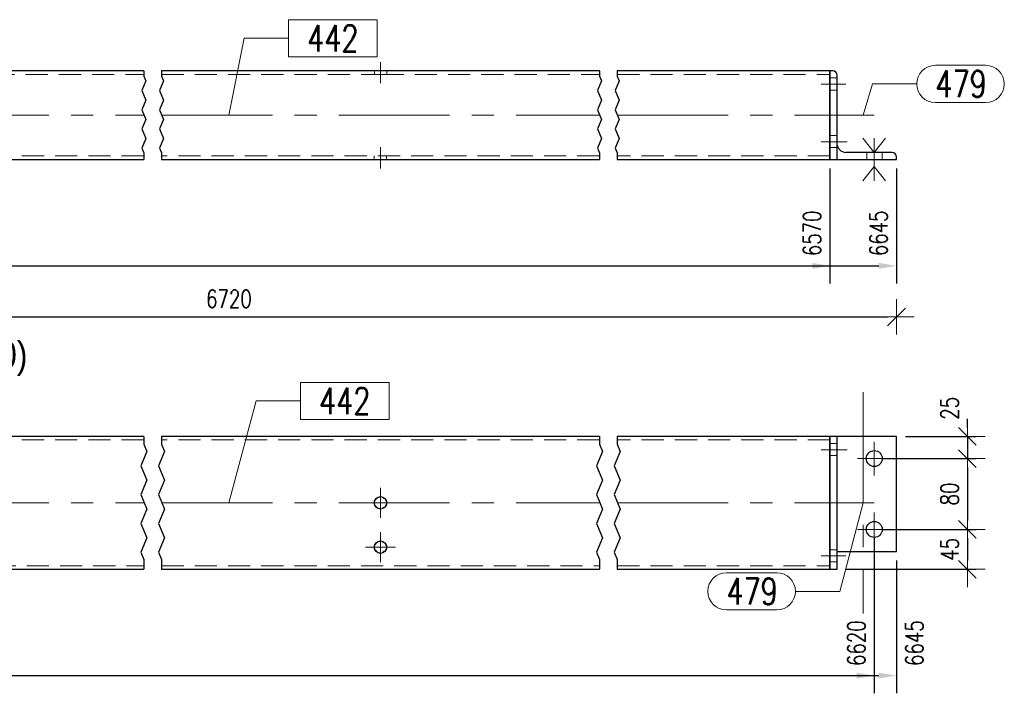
# Model space of a CAD drawing. Header units: millimetres. Extents: x -876 to 136, y 14938 to 15607.
# Tile 15 of 46: x -632 to -521, y 15312 to 15388. Entities that reach past the tile are written whole.
import ezdxf

# ---------------------------------------------------------------- set-up
doc = ezdxf.new("R2010")
doc.units = ezdxf.units.MM
doc.header["$LTSCALE"] = 10
doc.linetypes.add('HIDDEN', pattern=[0.375, 0.25, -0.125])
doc.linetypes.add('MITTE', pattern=[2, 1.25, -0.25, 0.25, -0.25])
doc.layers.get('Defpoints').update_dxf_attribs({"color": 1})
for name, color, linetype, lineweight in [('PS_Bolt', 4, 'Continuous', 13), ('PS_DIM', 4, 'Continuous', 13), ('PS_Hidden', 2, 'HIDDEN', 9), ('PS_Mid', 5, 'MITTE', 15), ('PS_Pos', 1, 'Continuous', 15), ('PS_Shape', 161, 'Continuous', 30), ('PS_SOLID', 7, 'Continuous', 30), ('PS_TEXT', 3, 'Continuous', 18)]:
    doc.layers.add(name, color=color, linetype=linetype, lineweight=lineweight)
doc.styles.add('gil', font='txt', dxfattribs={"width": 0.9})
doc.styles.add('simplex', font='simplex.shx', dxfattribs={"width": 0.75})
doc.dimstyles.new('1_10_GŁ_DS1-LS10', dxfattribs={"dimtxt": 2, "dimasz": 2, "dimexe": 2, "dimexo": 1, "dimgap": 1, "dimtad": 1, "dimjust": 4, "dimdec": 0, "dimlfac": 10, "dimtxsty": 'simplex', "dimblk1": 'NONE', "dimsah": 1, "dimcen": 2, "dimclrd": 256, "dimclre": 256, "dimclrt": 3, "dimadec": 1, "dimazin": 0, "dimtfac": 1, "dimtdec": 0, "dimtmove": 2, "dimatfit": 3, "dimfxl": 1, "dimarcsym": 0})
doc.dimstyles.new('1_10_PRZ_DS1-LS10', dxfattribs={"dimtxt": 2, "dimasz": 1, "dimexe": 2, "dimexo": 5, "dimgap": 1, "dimtad": 1, "dimdec": 0, "dimlfac": 10, "dimtxsty": 'simplex', "dimblk": 'dimznak', "dimcen": 2, "dimse1": 1, "dimse2": 1, "dimclrt": 3, "dimadec": 1, "dimazin": 0, "dimtfac": 1, "dimtdec": 0, "dimtix": 1, "dimtmove": 2, "dimatfit": 3, "dimldrblk": 'dim-grot', "dimfxl": 1, "dimarcsym": 0})
doc.dimstyles.new('1_10_SC', dxfattribs={"dimtxt": 2, "dimasz": 1, "dimexe": 1, "dimexo": 1, "dimgap": 1, "dimtad": 1, "dimdec": 0, "dimlfac": 10, "dimtxsty": 'simplex', "dimblk": 'dimznak', "dimcen": 2, "dimclrd": 256, "dimclre": 256, "dimclrt": 3, "dimadec": 1, "dimazin": 0, "dimtfac": 1, "dimtdec": 0, "dimtix": 1, "dimtmove": 2, "dimatfit": 3, "dimldrblk": 'dim-grot', "dimfxl": 1, "dimarcsym": 0})

# ---------------------------------------------------------------- blocks, each defined once
blk = doc.blocks.new('*D53')
at = {"layer": 'Defpoints', "color": 0, "transparency": 16777216}
for p in [(-676.12, 15372.12), (-540.52, 15372.12), (-540.52, 15360.12)]:
    blk.add_point(p, dxfattribs=at)
at = {"layer": 'PS_DIM', "lineweight": -2, "transparency": 16777216}
for p, q in [((-676.12, 15371.12), (-676.12, 15358.12)), ((-540.52, 15371.12), (-540.52, 15358.12)), ((-676.12, 15360.12), (-542.52, 15360.12))]:
    blk.add_line(p, q, dxfattribs=at)
at = {"layer": 'PS_DIM', "transparency": 16777216}
blk.add_solid([(-542.52, 15360.45), (-542.52, 15359.78), (-540.52, 15360.12)], dxfattribs=at)
at = {"layer": 'PS_DIM', "color": 3, "transparency": 16777216, "insert": (-542.54, 15363.78), "char_height": 2, "attachment_point": 5, "rotation": 90, "style": 'simplex'}
blk.add_mtext('6570', dxfattribs=at)
blk = doc.blocks.new('_None')
blk = doc.blocks.new('*D54')
at = {"layer": 'Defpoints', "color": 0, "transparency": 16777216}
for p in [(-676.12, 15372.12), (-533.02, 15372.12), (-533.02, 15360.12)]:
    blk.add_point(p, dxfattribs=at)
at = {"layer": 'PS_DIM', "lineweight": -2, "transparency": 16777216}
for p, q in [((-676.12, 15371.12), (-676.12, 15358.12)), ((-533.02, 15371.12), (-533.02, 15358.12)), ((-676.12, 15360.12), (-535.02, 15360.12))]:
    blk.add_line(p, q, dxfattribs=at)
at = {"layer": 'PS_DIM', "transparency": 16777216}
blk.add_solid([(-535.02, 15360.45), (-535.02, 15359.78), (-533.02, 15360.12)], dxfattribs=at)
at = {"layer": 'PS_DIM', "color": 3, "transparency": 16777216, "insert": (-535.04, 15363.78), "char_height": 2, "attachment_point": 5, "rotation": 90, "style": 'simplex'}
blk.add_mtext('6645', dxfattribs=at)
blk = doc.blocks.new('*D58')
at = {"layer": 'Defpoints', "color": 0, "transparency": 16777216}
for p in [(-535.52, 15330.36), (-676.12, 15325.86), (-535.52, 15313.86)]:
    blk.add_point(p, dxfattribs=at)
at = {"layer": 'PS_DIM', "lineweight": -2, "transparency": 16777216}
for p, q in [((-535.52, 15329.36), (-535.52, 15311.86)), ((-676.12, 15324.86), (-676.12, 15311.86)), ((-676.12, 15313.86), (-537.52, 15313.86))]:
    blk.add_line(p, q, dxfattribs=at)
at = {"layer": 'PS_DIM', "transparency": 16777216}
blk.add_solid([(-537.52, 15314.19), (-537.52, 15313.52), (-535.52, 15313.86)], dxfattribs=at)
at = {"layer": 'PS_DIM', "color": 3, "transparency": 16777216, "insert": (-537.54, 15317.52), "char_height": 2, "attachment_point": 5, "rotation": 90, "style": 'simplex'}
blk.add_mtext('6620', dxfattribs=at)
blk = doc.blocks.new('*D59')
at = {"layer": 'Defpoints', "color": 0, "transparency": 16777216}
for p in [(-533.02, 15327.86), (-676.12, 15325.86), (-533.02, 15313.86)]:
    blk.add_point(p, dxfattribs=at)
at = {"layer": 'PS_DIM', "lineweight": -2, "transparency": 16777216}
for p, q in [((-533.02, 15326.86), (-533.02, 15311.86)), ((-676.12, 15324.86), (-676.12, 15311.86)), ((-676.12, 15313.86), (-535.02, 15313.86))]:
    blk.add_line(p, q, dxfattribs=at)
at = {"layer": 'PS_DIM', "transparency": 16777216}
blk.add_solid([(-535.02, 15314.19), (-535.02, 15313.52), (-533.02, 15313.86)], dxfattribs=at)
at = {"layer": 'PS_DIM', "color": 3, "transparency": 16777216, "insert": (-531, 15317.52), "char_height": 2, "attachment_point": 5, "rotation": 90, "style": 'simplex'}
blk.add_mtext('6645', dxfattribs=at)
blk = doc.blocks.new('dimznak')
at = {"color": 0}
for points in [[(0, 2), (0, -2)], [(-2, 0), (2, 0)]]:
    blk.add_lwpolyline(points, dxfattribs=at)
at = {"color": 2}
blk.add_lwpolyline([(1, 1), (-1, -1)], dxfattribs=at)
blk = doc.blocks.new('*D63')
at = {"layer": 'Defpoints', "color": 0, "transparency": 16777216}
for p in [(-533.02, 15340.86), (-535.52, 15338.36), (-525.02, 15338.36)]:
    blk.add_point(p, dxfattribs=at)
at = {"layer": 'PS_DIM', "lineweight": -2, "transparency": 16777216}
for p, q in [((-525.02, 15341.86), (-525.02, 15342.86)), ((-532.02, 15340.86), (-524.02, 15340.86)), ((-525.02, 15340.86), (-525.02, 15338.36)), ((-534.52, 15338.36), (-524.02, 15338.36)), ((-525.02, 15337.36), (-525.02, 15336.36))]:
    blk.add_line(p, q, dxfattribs=at)
for p, rotation in [((-525.02, 15340.86), 270), ((-525.02, 15338.36), 90)]:
    blk.add_blockref('dimznak', p, dxfattribs=dict(at, rotation=rotation))
at = {"layer": 'PS_DIM', "color": 3, "transparency": 16777216, "insert": (-527.02, 15344.03), "char_height": 2, "attachment_point": 5, "rotation": 90, "style": 'simplex'}
blk.add_mtext('25', dxfattribs=at)
blk = doc.blocks.new('dim-grot')
blk.add_hatch(color=256).paths.add_polyline_path([(0, 0), (-2, 0.5), (-2, -0.5)])
blk.add_lwpolyline([(0, 0), (-2, 0.5), (-2, -0.5), (0, 0)])
blk = doc.blocks.new('*D64')
at = {"layer": 'Defpoints', "color": 0, "transparency": 16777216}
for p in [(-535.52, 15338.36), (-535.52, 15330.36), (-525.02, 15330.36)]:
    blk.add_point(p, dxfattribs=at)
at = {"layer": 'PS_DIM', "lineweight": -2, "transparency": 16777216}
for p, q in [((-534.52, 15338.36), (-524.02, 15338.36)), ((-525.02, 15337.36), (-525.02, 15331.36)), ((-534.52, 15330.36), (-524.02, 15330.36))]:
    blk.add_line(p, q, dxfattribs=at)
for p, rotation in [((-525.02, 15338.36), 90), ((-525.02, 15330.36), 270)]:
    blk.add_blockref('dimznak', p, dxfattribs=dict(at, rotation=rotation))
at = {"layer": 'PS_DIM', "color": 3, "transparency": 16777216, "insert": (-527.02, 15334.36), "char_height": 2, "attachment_point": 5, "rotation": 90, "style": 'simplex'}
blk.add_mtext('80', dxfattribs=at)
blk = doc.blocks.new('*D65')
at = {"layer": 'Defpoints', "color": 0, "transparency": 16777216}
for p in [(-535.52, 15330.36), (-539.72, 15325.86), (-525.02, 15325.86)]:
    blk.add_point(p, dxfattribs=at)
at = {"layer": 'PS_DIM', "lineweight": -2, "transparency": 16777216}
for p, q in [((-534.52, 15330.36), (-524.02, 15330.36)), ((-525.02, 15329.36), (-525.02, 15326.86)), ((-538.72, 15325.86), (-524.02, 15325.86))]:
    blk.add_line(p, q, dxfattribs=at)
for p, rotation in [((-525.02, 15330.36), 90), ((-525.02, 15325.86), 270)]:
    blk.add_blockref('dimznak', p, dxfattribs=dict(at, rotation=rotation))
at = {"layer": 'PS_DIM', "color": 3, "transparency": 16777216, "insert": (-527.02, 15328.11), "char_height": 2, "attachment_point": 5, "rotation": 90, "style": 'simplex'}
blk.add_mtext('45', dxfattribs=at)
blk = doc.blocks.new('*D428')
at = {"layer": 'Defpoints', "color": 0, "transparency": 16777216}
for p in [(-683.62, 15372.12), (-533.02, 15372.12), (-533.02, 15354.35)]:
    blk.add_point(p, dxfattribs=at)
at = {"layer": 'PS_DIM', "color": 0, "lineweight": -2, "transparency": 16777216}
blk.add_line((-682.62, 15354.35), (-534.02, 15354.35), dxfattribs=at)
at = {"layer": 'PS_DIM', "color": 0, "lineweight": -2, "transparency": 16777216, "rotation": 180}
blk.add_blockref('dimznak', (-683.62, 15354.35), dxfattribs=at)
at = {"layer": 'PS_DIM', "color": 0, "lineweight": -2, "transparency": 16777216}
blk.add_blockref('dimznak', (-533.02, 15354.35), dxfattribs=at)
at = {"layer": 'PS_DIM', "color": 3, "transparency": 16777216, "insert": (-608.32, 15356.39), "char_height": 2, "attachment_point": 5, "style": 'simplex'}
blk.add_mtext('6720', dxfattribs=at)
blk = doc.blocks.new('*X500')
at = {"color": 4, "linetype": 'Continuous'}
for p, q in [((-536.8, 15374.52), (-535.52, 15372.92)), ((-535.52, 15372.92), (-534.24, 15374.52)), ((-535.52, 15374.52), (-535.52, 15369.72)), ((-536.8, 15369.72), (-535.52, 15371.32)), ((-535.52, 15371.32), (-534.24, 15369.72))]:
    blk.add_line(p, q, dxfattribs=at)
blk = doc.blocks.new('*X501')
at = {"color": 4, "linetype": 'Continuous'}
for p, q in [((-536.8, 15374.52), (-535.52, 15372.92)), ((-535.52, 15372.92), (-534.24, 15374.52)), ((-535.52, 15374.52), (-535.52, 15369.72)), ((-536.8, 15369.72), (-535.52, 15371.32)), ((-535.52, 15371.32), (-534.24, 15369.72))]:
    blk.add_line(p, q, dxfattribs=at)
blk = doc.blocks.new('*X506')
at = {"color": 1}
for p, q in [((-617.92, 15382.12), (-617.92, 15381.53)), ((-617.92, 15381.53), (-617.69, 15380.99)), ((-615.92, 15382.12), (-615.92, 15381.53)), ((-615.92, 15381.53), (-615.69, 15380.99)), ((-566.52, 15382.12), (-566.52, 15381.53)), ((-566.52, 15381.53), (-566.29, 15380.99)), ((-564.52, 15382.12), (-564.52, 15381.53)), ((-564.52, 15381.53), (-564.29, 15380.99)), ((-617.69, 15380.99), (-618.15, 15379.9)), ((-615.69, 15380.99), (-616.15, 15379.9)), ((-566.29, 15380.99), (-566.75, 15379.9)), ((-564.29, 15380.99), (-564.75, 15379.9)), ((-618.15, 15379.9), (-617.69, 15378.82)), ((-616.15, 15379.9), (-615.69, 15378.82)), ((-566.75, 15379.9), (-566.29, 15378.82)), ((-564.75, 15379.9), (-564.29, 15378.82)), ((-617.69, 15378.82), (-618.15, 15377.74)), ((-615.69, 15378.82), (-616.15, 15377.74)), ((-566.29, 15378.82), (-566.75, 15377.74)), ((-564.29, 15378.82), (-564.75, 15377.74)), ((-618.15, 15377.74), (-617.69, 15376.65)), ((-616.15, 15377.74), (-615.69, 15376.65)), ((-566.75, 15377.74), (-566.29, 15376.65)), ((-564.75, 15377.74), (-564.29, 15376.65)), ((-617.69, 15376.65), (-618.15, 15375.57)), ((-615.69, 15376.65), (-616.15, 15375.57)), ((-566.29, 15376.65), (-566.75, 15375.57)), ((-564.29, 15376.65), (-564.75, 15375.57)), ((-618.15, 15375.57), (-617.69, 15374.49)), ((-616.15, 15375.57), (-615.69, 15374.49)), ((-566.75, 15375.57), (-566.29, 15374.49)), ((-564.75, 15375.57), (-564.29, 15374.49)), ((-617.69, 15374.49), (-618.15, 15373.4)), ((-615.69, 15374.49), (-616.15, 15373.4)), ((-566.29, 15374.49), (-566.75, 15373.4)), ((-564.29, 15374.49), (-564.75, 15373.4)), ((-618.15, 15373.4), (-617.92, 15372.86)), ((-617.92, 15372.86), (-617.92, 15372.12)), ((-616.15, 15373.4), (-615.92, 15372.86)), ((-615.92, 15372.86), (-615.92, 15372.12)), ((-566.75, 15373.4), (-566.52, 15372.86)), ((-566.52, 15372.86), (-566.52, 15372.12)), ((-564.75, 15373.4), (-564.52, 15372.86)), ((-564.52, 15372.86), (-564.52, 15372.12))]:
    blk.add_line(p, q, dxfattribs=at)
at = {"layer": 'PS_Hidden', "color": 2, "linetype": 'HIDDEN'}
for p, q in [((-642.5, 15381.72), (-617.92, 15381.72)), ((-615.92, 15381.72), (-591.1, 15381.72)), ((-591.88, 15382.12), (-591.88, 15381.72)), ((-591.88, 15382.12), (-591.88, 15381.72)), ((-591.1, 15381.72), (-566.52, 15381.72)), ((-590.52, 15381.72), (-590.52, 15382.12)), ((-564.52, 15381.72), (-540.52, 15381.72)), ((-539.72, 15381.32), (-540.52, 15381.32)), ((-540.52, 15379.96), (-539.72, 15379.96)), ((-539.72, 15374.82), (-540.52, 15374.82)), ((-617.92, 15372.52), (-676.12, 15372.52)), ((-566.52, 15372.52), (-615.92, 15372.52)), ((-591.92, 15372.52), (-591.92, 15372.12)), ((-590.56, 15372.12), (-590.56, 15372.52)), ((-540.52, 15372.52), (-564.52, 15372.52)), ((-540.52, 15373.46), (-539.72, 15373.46)), ((-539.72, 15373.46), (-539.61, 15373.46)), ((-536.37, 15372.92), (-536.37, 15372.12)), ((-534.62, 15372.12), (-534.62, 15372.92))]:
    blk.add_line(p, q, dxfattribs=at)
at = {"layer": 'PS_Mid', "color": 5, "linetype": 'MITTE'}
for p, q in [((-591.22, 15383.12), (-591.22, 15380.72)), ((-591.22, 15383.12), (-591.22, 15380.72)), ((-541.52, 15380.62), (-538.72, 15380.62)), ((-541.52, 15380.62), (-538.72, 15380.62)), ((-681.12, 15377.12), (-617.92, 15377.12)), ((-615.92, 15377.12), (-566.52, 15377.12)), ((-564.52, 15377.12), (-535.52, 15377.12)), ((-536.77, 15377.12), (-536.77, 15377.12)), ((-591.22, 15371.12), (-591.22, 15373.52)), ((-591.22, 15371.12), (-591.22, 15373.52)), ((-541.52, 15374.12), (-538.72, 15374.12)), ((-541.52, 15374.12), (-538.58, 15374.12)), ((-535.52, 15373.92), (-535.52, 15371.12)), ((-535.52, 15373.92), (-535.52, 15371.12))]:
    blk.add_line(p, q, dxfattribs=at)
at = {"layer": 'PS_SOLID', "color": 7, "linetype": 'Continuous'}
for p, q in [((-617.92, 15382.12), (-676.12, 15382.12)), ((-566.52, 15382.12), (-615.92, 15382.12)), ((-540.52, 15382.12), (-564.52, 15382.12)), ((-540.22, 15382.12), (-540.52, 15382.12)), ((-540.52, 15382.12), (-540.52, 15372.12)), ((-540.52, 15372.12), (-540.52, 15382.12)), ((-539.72, 15380.74), (-539.72, 15381.62)), ((-539.72, 15372.12), (-539.72, 15380.74)), ((-539.72, 15373.82), (-539.72, 15373.92)), ((-539.71, 15373.77), (-539.72, 15373.82)), ((-539.69, 15373.68), (-539.72, 15373.68)), ((-539.69, 15373.68), (-539.71, 15373.77)), ((-539.67, 15373.62), (-539.69, 15373.68)), ((-533.52, 15372.92), (-538.72, 15372.92)), ((-533.02, 15372.12), (-533.02, 15372.42)), ((-642.74, 15372.12), (-617.92, 15372.12)), ((-615.92, 15372.12), (-591.34, 15372.12)), ((-591.34, 15372.12), (-566.52, 15372.12)), ((-564.52, 15372.12), (-540.52, 15372.12)), ((-540.52, 15372.12), (-539.72, 15372.12)), ((-539.72, 15372.12), (-535.36, 15372.12)), ((-535.36, 15372.12), (-533.02, 15372.12))]:
    blk.add_line(p, q, dxfattribs=at)
at = {"layer": 'PS_SOLID'}
for centre, radius, start, end in [((-540.22, 15381.62), 0.5, 0, 90), ((-538.72, 15373.92), 1, 197.4194, 270), ((-533.52, 15372.42), 0.5, 0, 90)]:
    blk.add_arc(centre, radius, start, end, dxfattribs=at)
blk = doc.blocks.new('*X507')
at = {"color": 1}
for p, q in [((-591.6, 15387.9), (-601.59, 15387.9)), ((-601.59, 15387.9), (-601.59, 15383.7)), ((-591.6, 15383.7), (-591.6, 15387.9)), ((-608.32, 15377.12), (-606.59, 15385.8)), ((-606.59, 15385.8), (-601.59, 15385.8)), ((-601.59, 15383.7), (-591.6, 15383.7))]:
    blk.add_line(p, q, dxfattribs=at)
at = {"color": 30, "style": 'simplex', "width": 0.75}
blk.add_text('442', height=3, dxfattribs=at).set_placement((-599.49, 15384.3))
blk = doc.blocks.new('*X509')
at = {"color": 1}
for p, q in [((-528.63, 15382.75), (-522.96, 15382.75)), ((-536.77, 15377.12), (-535.73, 15380.65)), ((-535.73, 15380.65), (-530.73, 15380.65)), ((-528.63, 15378.55), (-522.96, 15378.55))]:
    blk.add_line(p, q, dxfattribs=at)
for centre, start, end in [((-528.63, 15380.65), 90, 270), ((-522.96, 15380.65), 270, 90)]:
    blk.add_arc(centre, 2.1, start, end, dxfattribs=at)
at = {"color": 30, "style": 'simplex', "width": 0.75}
blk.add_text('479', height=3, dxfattribs=at).set_placement((-528.63, 15379.15))
blk = doc.blocks.new('*X510')
at = {"color": 3, "style": 'gil', "width": 0.9}
for s, p in [('RS.442 Widok z przodu (Sc1:10)', (-683.62, 15348.58)), ('RYGIEL ŚCIENNY (1 x)', (-683.62, 15343.58))]:
    blk.add_text(s, height=3, dxfattribs=at).set_placement(p)
blk = doc.blocks.new('*X511')
at = {"color": 4, "linetype": 'Continuous'}
blk.add_line((-535.52, 15330.36), (-535.52, 15330.36), dxfattribs=at)
blk.add_line((-535.52, 15330.36), (-535.52, 15330.36), dxfattribs=at)
blk.add_line((-535.52, 15330.36), (-535.52, 15330.36), dxfattribs=at)
blk.add_line((-535.52, 15330.36), (-535.52, 15330.36), dxfattribs=at)
blk.add_line((-535.52, 15330.36), (-535.52, 15330.36), dxfattribs=at)
blk = doc.blocks.new('*X512')
at = {"color": 4, "linetype": 'Continuous'}
blk.add_line((-535.52, 15338.36), (-535.52, 15338.36), dxfattribs=at)
blk.add_line((-535.52, 15338.36), (-535.52, 15338.36), dxfattribs=at)
blk.add_line((-535.52, 15338.36), (-535.52, 15338.36), dxfattribs=at)
blk.add_line((-535.52, 15338.36), (-535.52, 15338.36), dxfattribs=at)
blk.add_line((-535.52, 15338.36), (-535.52, 15338.36), dxfattribs=at)
blk = doc.blocks.new('*X517')
at = {"color": 1}
for p, q in [((-617.92, 15340.86), (-617.92, 15339.98)), ((-615.92, 15340.86), (-615.92, 15339.98)), ((-566.52, 15340.86), (-566.52, 15339.98)), ((-564.52, 15340.86), (-564.52, 15339.98)), ((-617.58, 15339.16), (-618.26, 15337.54)), ((-617.92, 15339.98), (-617.58, 15339.16)), ((-615.58, 15339.16), (-616.26, 15337.54)), ((-615.92, 15339.98), (-615.58, 15339.16)), ((-566.18, 15339.16), (-566.86, 15337.54)), ((-566.52, 15339.98), (-566.18, 15339.16)), ((-564.18, 15339.16), (-564.86, 15337.54)), ((-564.52, 15339.98), (-564.18, 15339.16)), ((-618.26, 15337.54), (-617.58, 15335.91)), ((-616.26, 15337.54), (-615.58, 15335.91)), ((-566.86, 15337.54), (-566.18, 15335.91)), ((-564.86, 15337.54), (-564.18, 15335.91)), ((-617.58, 15335.91), (-618.26, 15334.29)), ((-615.58, 15335.91), (-616.26, 15334.29)), ((-566.18, 15335.91), (-566.86, 15334.29)), ((-564.18, 15335.91), (-564.86, 15334.29)), ((-618.26, 15334.29), (-617.58, 15332.66)), ((-616.26, 15334.29), (-615.58, 15332.66)), ((-566.86, 15334.29), (-566.18, 15332.66)), ((-564.86, 15334.29), (-564.18, 15332.66)), ((-617.58, 15332.66), (-618.26, 15331.04)), ((-615.58, 15332.66), (-616.26, 15331.04)), ((-566.18, 15332.66), (-566.86, 15331.04)), ((-564.18, 15332.66), (-564.86, 15331.04)), ((-618.26, 15331.04), (-617.58, 15329.41)), ((-616.26, 15331.04), (-615.58, 15329.41)), ((-566.86, 15331.04), (-566.18, 15329.41)), ((-564.86, 15331.04), (-564.18, 15329.41)), ((-617.58, 15329.41), (-618.26, 15327.79)), ((-615.58, 15329.41), (-616.26, 15327.79)), ((-566.18, 15329.41), (-566.86, 15327.79)), ((-564.18, 15329.41), (-564.86, 15327.79)), ((-618.26, 15327.79), (-617.92, 15326.97)), ((-617.92, 15326.97), (-617.92, 15325.86)), ((-616.26, 15327.79), (-615.92, 15326.97)), ((-615.92, 15326.97), (-615.92, 15325.86)), ((-566.86, 15327.79), (-566.52, 15326.97)), ((-566.52, 15326.97), (-566.52, 15325.86)), ((-564.86, 15327.79), (-564.52, 15326.97)), ((-564.52, 15326.97), (-564.52, 15325.86))]:
    blk.add_line(p, q, dxfattribs=at)
at = {"layer": 'PS_Hidden', "color": 2, "linetype": 'HIDDEN'}
for p, q in [((-617.92, 15340.46), (-676.12, 15340.46)), ((-566.52, 15340.46), (-615.92, 15340.46)), ((-540.52, 15340.46), (-564.52, 15340.46)), ((-539.72, 15340.06), (-540.52, 15340.06)), ((-540.52, 15338.7), (-539.72, 15338.7)), ((-591.88, 15333.6), (-591.8, 15333.69)), ((-591.88, 15333.47), (-591.88, 15333.6)), ((-591.88, 15333.47), (-591.88, 15333.6)), ((-591.65, 15333.87), (-591.57, 15333.96)), ((-591.57, 15333.96), (-591.45, 15333.99)), ((-591.22, 15334.03), (-591.1, 15334.05)), ((-591.1, 15334.05), (-590.99, 15333.99)), ((-590.79, 15333.87), (-590.68, 15333.81)), ((-590.68, 15333.81), (-590.64, 15333.69)), ((-591.88, 15333.12), (-591.88, 15333.24)), ((-591.8, 15333.02), (-591.88, 15333.12)), ((-591.57, 15332.75), (-591.65, 15332.85)), ((-591.45, 15332.73), (-591.57, 15332.75)), ((-591.1, 15332.67), (-591.22, 15332.69)), ((-590.99, 15332.73), (-591.1, 15332.67)), ((-590.68, 15332.91), (-590.79, 15332.85)), ((-590.64, 15333.02), (-590.68, 15332.91)), ((-590.56, 15333.47), (-590.52, 15333.36)), ((-590.52, 15333.36), (-590.56, 15333.24)), ((-591.88, 15328.6), (-591.8, 15328.69)), ((-591.88, 15328.47), (-591.88, 15328.6)), ((-591.88, 15328.12), (-591.88, 15328.24)), ((-591.8, 15328.02), (-591.88, 15328.12)), ((-591.65, 15328.87), (-591.57, 15328.96)), ((-591.57, 15328.96), (-591.45, 15328.99)), ((-591.22, 15329.03), (-591.1, 15329.05)), ((-591.1, 15329.05), (-590.99, 15328.99)), ((-590.79, 15328.87), (-590.68, 15328.81)), ((-590.68, 15328.81), (-590.64, 15328.69)), ((-590.64, 15328.02), (-590.68, 15327.91)), ((-590.56, 15328.47), (-590.52, 15328.36)), ((-590.52, 15328.36), (-590.56, 15328.24)), ((-539.72, 15328.06), (-540.52, 15328.06)), ((-591.57, 15327.75), (-591.65, 15327.85)), ((-591.45, 15327.73), (-591.57, 15327.75)), ((-591.1, 15327.67), (-591.22, 15327.69)), ((-590.99, 15327.73), (-591.1, 15327.67)), ((-590.68, 15327.91), (-590.79, 15327.85)), ((-676.12, 15326.26), (-617.92, 15326.26)), ((-615.92, 15326.26), (-566.52, 15326.26)), ((-564.52, 15326.26), (-540.52, 15326.26)), ((-540.52, 15326.7), (-539.72, 15326.7))]:
    blk.add_line(p, q, dxfattribs=at)
at = {"layer": 'PS_Mid', "color": 5, "linetype": 'MITTE'}
for p, q in [((-536.77, 15345.86), (-536.77, 15320.86)), ((-535.52, 15340.26), (-535.52, 15336.46)), ((-541.52, 15339.36), (-538.72, 15339.36)), ((-541.52, 15339.36), (-538.58, 15339.36)), ((-533.62, 15338.36), (-537.42, 15338.36)), ((-591.22, 15335.06), (-591.22, 15331.66)), ((-591.22, 15335.06), (-591.22, 15331.66)), ((-681.12, 15333.36), (-617.92, 15333.36)), ((-615.92, 15333.36), (-566.52, 15333.36)), ((-589.52, 15333.36), (-592.92, 15333.36)), ((-589.52, 15333.36), (-592.92, 15333.36)), ((-564.52, 15333.36), (-535.52, 15333.36)), ((-535.52, 15332.26), (-535.52, 15328.46)), ((-533.62, 15330.36), (-537.42, 15330.36)), ((-591.22, 15330.06), (-591.22, 15326.66)), ((-591.22, 15330.06), (-591.22, 15326.66)), ((-589.52, 15328.36), (-592.92, 15328.36)), ((-589.52, 15328.36), (-592.92, 15328.36)), ((-541.52, 15327.36), (-538.72, 15327.36)), ((-541.52, 15327.36), (-538.72, 15327.36))]:
    blk.add_line(p, q, dxfattribs=at)
at = {"layer": 'PS_SOLID', "color": 7, "linetype": 'Continuous'}
for p, q in [((-617.92, 15340.86), (-642.74, 15340.86)), ((-591.34, 15340.86), (-615.92, 15340.86)), ((-566.52, 15340.86), (-591.34, 15340.86)), ((-540.52, 15340.86), (-564.52, 15340.86)), ((-539.72, 15340.86), (-540.52, 15340.86)), ((-540.52, 15340.86), (-540.52, 15325.86)), ((-540.52, 15325.86), (-540.52, 15340.86)), ((-535.68, 15340.86), (-539.72, 15340.86)), ((-539.72, 15339.48), (-539.72, 15340.86)), ((-533.02, 15340.86), (-535.68, 15340.86)), ((-533.02, 15327.86), (-533.02, 15340.86)), ((-539.72, 15327.48), (-539.72, 15339.48)), ((-591.8, 15333.69), (-591.65, 15333.87)), ((-591.45, 15333.99), (-591.22, 15334.03)), ((-590.99, 15333.99), (-590.79, 15333.87)), ((-590.64, 15333.69), (-590.56, 15333.47)), ((-591.88, 15333.24), (-591.88, 15333.47)), ((-591.65, 15332.85), (-591.8, 15333.02)), ((-591.22, 15332.69), (-591.45, 15332.73)), ((-590.79, 15332.85), (-590.99, 15332.73)), ((-590.56, 15333.24), (-590.64, 15333.02)), ((-591.88, 15328.24), (-591.88, 15328.47)), ((-591.8, 15328.69), (-591.65, 15328.87)), ((-591.65, 15327.85), (-591.8, 15328.02)), ((-591.45, 15328.99), (-591.22, 15329.03)), ((-590.99, 15328.99), (-590.79, 15328.87)), ((-590.64, 15328.69), (-590.56, 15328.47)), ((-590.56, 15328.24), (-590.64, 15328.02)), ((-591.22, 15327.69), (-591.45, 15327.73)), ((-590.79, 15327.85), (-590.99, 15327.73)), ((-539.72, 15327.86), (-533.02, 15327.86)), ((-539.72, 15325.86), (-539.72, 15327.48)), ((-676.12, 15325.86), (-617.92, 15325.86)), ((-615.92, 15325.86), (-566.52, 15325.86)), ((-564.52, 15325.86), (-540.52, 15325.86)), ((-540.52, 15325.86), (-539.72, 15325.86))]:
    blk.add_line(p, q, dxfattribs=at)
at = {"layer": 'PS_SOLID', "color": 7}
for centre, radius in [((-535.52, 15338.36), 0.9), ((-591.22, 15333.36), 0.7), ((-535.52, 15330.36), 0.9), ((-591.22, 15328.36), 0.7)]:
    blk.add_circle(centre, radius, dxfattribs=at)
blk = doc.blocks.new('*X518')
at = {"color": 1}
for p, q in [((-590.26, 15346.96), (-600.25, 15346.96)), ((-600.25, 15346.96), (-600.25, 15342.76)), ((-590.26, 15342.76), (-590.26, 15346.96)), ((-608.32, 15333.36), (-605.25, 15344.86)), ((-605.25, 15344.86), (-600.25, 15344.86)), ((-600.25, 15342.76), (-590.26, 15342.76))]:
    blk.add_line(p, q, dxfattribs=at)
at = {"color": 30, "style": 'simplex', "width": 0.75}
blk.add_text('442', height=3, dxfattribs=at).set_placement((-598.15, 15343.36))
blk = doc.blocks.new('*X520')
at = {"color": 1}
for p, q in [((-536.77, 15333.36), (-539.42, 15323.37)), ((-552.2, 15325.47), (-546.52, 15325.47)), ((-544.42, 15323.37), (-539.42, 15323.37)), ((-552.2, 15321.27), (-546.52, 15321.27))]:
    blk.add_line(p, q, dxfattribs=at)
for centre, start, end in [((-552.2, 15323.37), 90, 270), ((-546.52, 15323.37), 270, 90)]:
    blk.add_arc(centre, 2.1, start, end, dxfattribs=at)
at = {"color": 30, "style": 'simplex', "width": 0.75}
blk.add_text('479', height=3, dxfattribs=at).set_placement((-552.2, 15321.87))

msp = doc.modelspace()

# ---------------------------------------------------------------- block references
at = {"layer": 'PS_Bolt', "color": 4}
for name in ['*X500', '*X501', '*X512', '*X511']:
    msp.add_blockref(name, (0, 0), dxfattribs=at)
at = {"layer": 'PS_Pos'}
for name in ['*X507', '*X509', '*X518', '*X520']:
    msp.add_blockref(name, (0, 0), dxfattribs=at)
at = {"layer": 'PS_Shape', "color": 20}
for name in ['*X506', '*X517']:
    msp.add_blockref(name, (0, 0), dxfattribs=at)
at = {"layer": 'PS_TEXT'}
msp.add_blockref('*X510', (0, 0), dxfattribs=at)

# ---------------------------------------------------------------- dimensions: what is measured, and where the dimension line sits
at = {"layer": 'PS_DIM'}
dim = msp.add_linear_dim(base=(-533.02, 15354.35), p1=(-683.62, 15372.12), p2=(-533.02, 15372.12), text='6720', dimstyle='1_10_PRZ_DS1-LS10', dxfattribs=at)
dim.commit()
dim.dimension.update_dxf_attribs({"geometry": '*D428', "text_midpoint": (-608.32, 15356.39), "dimtype": 128})
for base, p1, p2, text, picture, middle in [((-540.52, 15360.12), (-676.12, 15372.12), (-540.52, 15372.12), '6570', '*D53', (-542.54, 15363.78)), ((-533.02, 15360.12), (-676.12, 15372.12), (-533.02, 15372.12), '6645', '*D54', (-535.04, 15363.78)), ((-535.52, 15313.86), (-676.12, 15325.86), (-535.52, 15330.36), '6620', '*D58', (-537.54, 15317.52)), ((-533.02, 15313.86), (-676.12, 15325.86), (-533.02, 15327.86), '6645', '*D59', (-531, 15317.52))]:
    dim = msp.add_linear_dim(base=base, p1=p1, p2=p2, text=text, dimstyle='1_10_GŁ_DS1-LS10', dxfattribs=at)
    dim.commit()
    dim.dimension.update_dxf_attribs({"geometry": picture, "text_midpoint": middle, "dimtype": 128, "text_rotation": 90})
dim = msp.add_linear_dim(base=(-525.02, 15338.36), p1=(-533.02, 15340.86), p2=(-535.52, 15338.36), angle=90, dimstyle='1_10_SC', dxfattribs=at)
dim.commit()
dim.dimension.update_dxf_attribs({"geometry": '*D63', "text_midpoint": (-527.02, 15344.03), "dimtype": 128})
for base, p1, p2, picture, middle in [((-525.02, 15330.36), (-535.52, 15338.36), (-535.52, 15330.36), '*D64', (-527.02, 15334.36)), ((-525.02, 15325.86), (-535.52, 15330.36), (-539.72, 15325.86), '*D65', (-527.02, 15328.11))]:
    dim = msp.add_linear_dim(base=base, p1=p1, p2=p2, angle=90, dimstyle='1_10_SC', dxfattribs=at)
    dim.commit()
    dim.dimension.update_dxf_attribs({"geometry": picture, "text_midpoint": middle})

doc.saveas('drawing.dxf')
